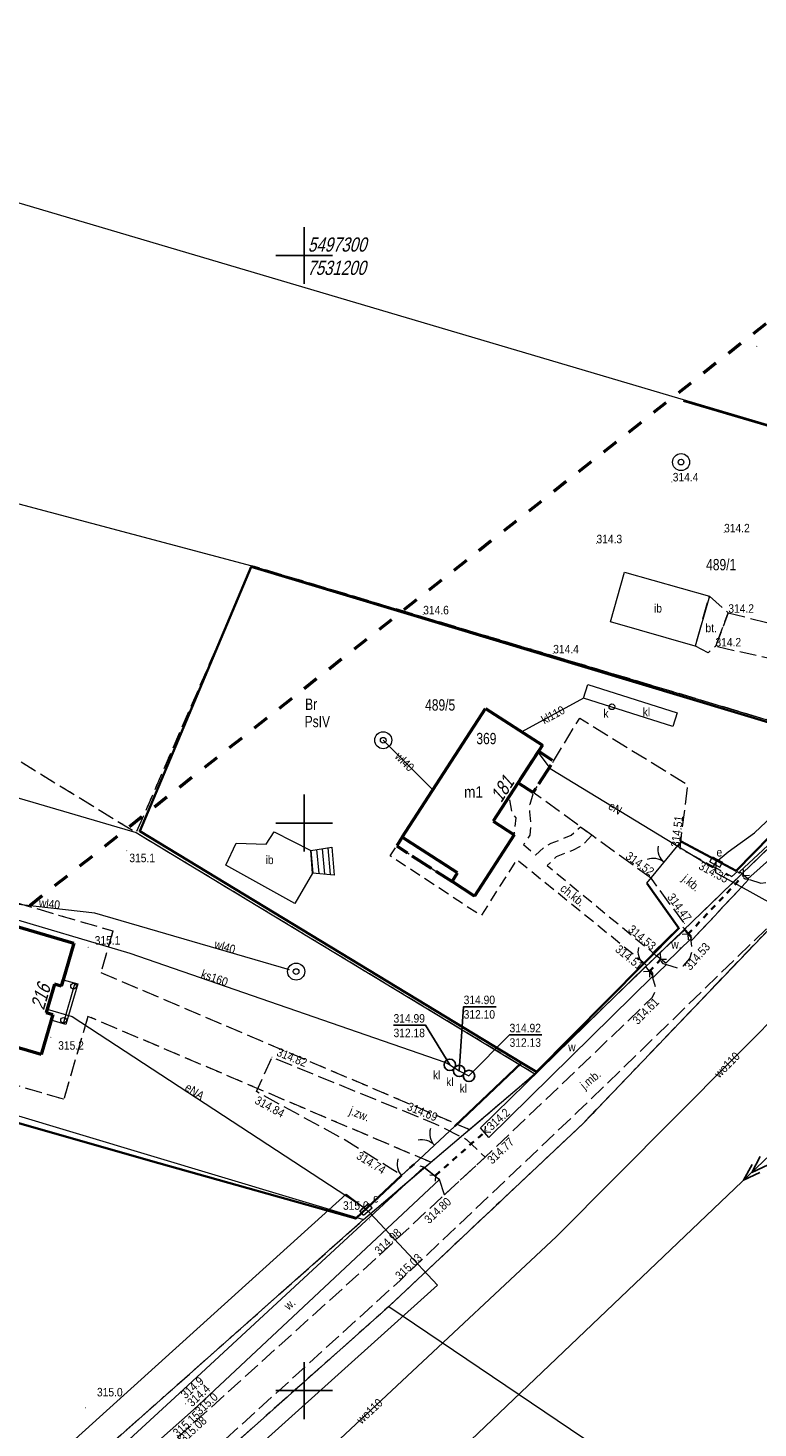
# Model space of a CAD drawing. Header units: metres. Extents: x 7523615 to 7533948, y 5492686 to 5502120.
# Tile 212 of 256: x 7531176 to 7531240, y 5497197 to 5497320. Entities that reach past the tile are written whole.
import ezdxf
from ezdxf.enums import TextEntityAlignment as Align

# ---------------------------------------------------------------- set-up
doc = ezdxf.new("R2010")
doc.units = ezdxf.units.M
for name, pattern in [('1.0_0.5', [1.5, 1, -0.5]), ('1.4_1.4', [2.8, 1.4, -1.4]), ('1.5_0.5', [2, 1.5, -0.5]), ('2.0_0.5', [2.5, 2, -0.5]), ('219-500', [0]), ('egkk-500', [2, 1.5, -0.5]), ('egug-500', [1, 0.5, -0.5]), ('otkz_500', [1, 0.5, -0.5]), ('otob_500', [0]), ('otof_500', [0]), ('suep_sn_500', [0])]:
    doc.linetypes.add(name, pattern=pattern)
doc.layers.get('0').update_dxf_attribs({"color": 2, "lineweight": 5})
doc.styles.get("Standard").update_dxf_attribs({"font": 'Working1250', "width": 0.75})
doc.linetypes.add('902-500', pattern='A,3.75,0,[1,ksztalty.shx,S=0.5,R=0,X=0,Y=0],3.75', length=7.5)

# ---------------------------------------------------------------- blocks, each defined once
blk = doc.blocks.new('203')
at = {"linetype": 'Continuous', "lineweight": 0}
h = blk.add_hatch(color=0, dxfattribs=at)
edge = h.paths.add_edge_path()
edge.add_arc((0, 0), 0.045, 0, 360)
blk = doc.blocks.new('PW01')
at = {"linetype": 'Continuous', "lineweight": 13}
h = blk.add_hatch(color=0, dxfattribs=at)
edge = h.paths.add_edge_path()
edge.add_arc((0, 0), 0.045, 0, 360)
blk = doc.blocks.new('US13')
at = {"color": 0, "linetype": 'Continuous', "lineweight": 13}
for radius in [0.75, 0.25]:
    blk.add_circle((0, 0), radius, dxfattribs=at)
blk = doc.blocks.new('SUKM')
at = {"color": 0, "linetype": 'Continuous'}
blk.add_circle((0, 0), 0.5, dxfattribs=at)
blk = doc.blocks.new('US18')
at = {"color": 0, "linetype": 'Continuous', "lineweight": 13}
for p, q in [((-0.5, -0.25), (-0.5, 0.25)), ((-0.5, 0.25), (0.5, 0.25)), ((0.5, -0.25), (0.5, 0.25)), ((-0.5, -0.25), (0.5, -0.25))]:
    blk.add_line(p, q, dxfattribs=at)
blk = doc.blocks.new('US22')
at = {"color": 0, "linetype": 'Continuous', "lineweight": 13}
blk.add_circle((0, 0), 0.25, dxfattribs=at)
blk = doc.blocks.new('OK02')
at = {"color": 0, "linetype": 'Continuous', "lineweight": 0}
for centre, start, end in [((-1.5, 0), 0, 60), ((1.5, 0), 120, 180)]:
    blk.add_arc(centre, 1.5, start, end, dxfattribs=at)
blk = doc.blocks.new('SUEP2')
at = {"color": 0, "linetype": 'Continuous'}
for p, q in [((0, 0), (6.027, 0)), ((5.027, 0), (3.527, 0.5)), ((5.027, 0), (3.527, -0.5)), ((6.027, 0), (4.527, 0.5)), ((6.027, 0), (4.527, -0.5)), ((6.027, 0), (18.027, 0)), ((17.027, 0), (15.527, 0.5)), ((17.027, 0), (15.527, -0.5)), ((18.027, 0), (16.527, 0.5)), ((18.027, 0), (16.527, -0.5))]:
    blk.add_line(p, q, dxfattribs=at)
blk = doc.blocks.new('IB05')
at = {"color": 0, "linetype": 'Continuous', "lineweight": 13}
for q in [(0.354, 0.354), (0.354, -0.354)]:
    blk.add_line((0, 0), q, dxfattribs=at)
blk = doc.blocks.new('311')
at = {"color": 0, "linetype": 'Continuous', "lineweight": 0}
blk.add_circle((0, 0), 0.25, dxfattribs=at)
blk = doc.blocks.new('OK04')
at = {"color": 0, "linetype": 'Continuous', "lineweight": 0}
blk.add_arc((1.5, 0.001), 1.5, 120, 180, dxfattribs=at)
blk = doc.blocks.new('RAMKA500K')
at = {"color": 0}
for p, q in [((0, 247.5), (0, 250)), ((0, 250), (2.5, 250)), ((397.5, 250), (400, 250)), ((400, 247.5), (400, 250)), ((0, 197.5), (0, 202.5)), ((400, 197.5), (400, 202.5)), ((0, 200), (2.5, 200)), ((397.5, 200), (400, 200)), ((0, 47.5), (0, 52.5)), ((400, 47.5), (400, 52.5)), ((0, 50), (2.5, 50)), ((397.5, 50), (400, 50)), ((0, 0), (0, 2.5)), ((400, 0), (400, 2.5)), ((0, 0), (2.5, 0)), ((397.5, 0), (400, 0))]:
    blk.add_line(p, q, dxfattribs=at)

msp = doc.modelspace()

# ---------------------------------------------------------------- linework, layer by layer
at = {"layer": '217-kontur klasyfikacyjny', "color": 7, "linetype": 'egkk-500', "lineweight": 18, "flags": 128}
for points in [[(7531195.41, 5497272.65), (7531185.22, 5497249.16)], [(7531249.76, 5497256.38), (7531195.41, 5497272.65)], [(7531154.64, 5497267.94), (7531185.22, 5497249.16)], [(7531220.31, 5497227.92), (7531249.76, 5497256.38)], [(7531185.22, 5497249.16), (7531220.31, 5497227.92)], [(7531166.88, 5497245.27), (7531183.18, 5497240.49)], [(7531183.18, 5497240.49), (7531182.11, 5497236.83)], [(7531240.94, 5497240.69), (7531224.55, 5497223.53)], [(7531182.11, 5497236.83), (7531214.55, 5497223.01)], [(7531180.98, 5497232.97), (7531178.84, 5497225.66)], [(7531211.15, 5497220.11), (7531180.98, 5497232.97)], [(7531178.84, 5497225.66), (7531162.54, 5497230.44)], [(7531214.55, 5497223.01), (7531220.31, 5497227.92)], [(7531224.55, 5497223.53), (7531207.46, 5497207.41)], [(7531205.24, 5497215.08), (7531211.15, 5497220.11)], [(7531169.35, 5497183.2), (7531205.24, 5497215.08)], [(7531207.46, 5497207.41), (7531172.27, 5497176.07)]]:
    msp.add_lwpolyline(points, dxfattribs=at)
at = {"layer": '218-kontur użytku gruntowego', "color": 7, "linetype": 'egug-500', "lineweight": 18, "flags": 128}
for points in [[(7531195.41, 5497272.65), (7531185.22, 5497249.16)], [(7531249.76, 5497256.38), (7531195.41, 5497272.65)], [(7531154.64, 5497267.94), (7531185.22, 5497249.16)], [(7531220.31, 5497227.92), (7531249.76, 5497256.38)], [(7531185.22, 5497249.16), (7531220.31, 5497227.92)], [(7531166.88, 5497245.27), (7531183.18, 5497240.49)], [(7531183.18, 5497240.49), (7531182.11, 5497236.83)], [(7531240.94, 5497240.69), (7531224.55, 5497223.53)], [(7531182.11, 5497236.83), (7531214.55, 5497223.01)], [(7531180.98, 5497232.97), (7531178.84, 5497225.66)], [(7531211.15, 5497220.11), (7531180.98, 5497232.97)], [(7531178.84, 5497225.66), (7531162.54, 5497230.44)], [(7531214.55, 5497223.01), (7531220.31, 5497227.92)], [(7531224.55, 5497223.53), (7531207.46, 5497207.41)], [(7531211.15, 5497220.11), (7531214.55, 5497223.01)], [(7531205.24, 5497215.08), (7531211.15, 5497220.11)], [(7531169.35, 5497183.2), (7531205.24, 5497215.08)], [(7531207.46, 5497207.41), (7531172.27, 5497176.07)]]:
    msp.add_lwpolyline(points, dxfattribs=at)
at = {"layer": '219-działka ewidencyjna', "color": 3, "linetype": '219-500', "lineweight": 18, "flags": 128}
for points in [[(7531170.92, 5497305.81), (7531270.89, 5497276.18)], [(7531066.96, 5497283.9), (7531185.22, 5497249.16)], [(7531163.51, 5497281.15), (7531195.41, 5497272.65)], [(7531195.41, 5497272.65), (7531249.76, 5497256.38)], [(7531220.31, 5497227.92), (7531249.76, 5497256.38)], [(7531185.22, 5497249.16), (7531220.31, 5497227.92)], [(7531240.94, 5497240.69), (7531224.55, 5497223.53)], [(7531205.24, 5497215.08), (7531220.31, 5497227.92)], [(7531173.69, 5497224.57), (7531205.24, 5497215.08)], [(7531207.46, 5497207.41), (7531224.55, 5497223.53)], [(7531169.35, 5497183.2), (7531205.24, 5497215.08)], [(7531172.27, 5497176.07), (7531207.46, 5497207.41)], [(7531207.46, 5497207.41), (7531245.12, 5497181.94)]]:
    msp.add_lwpolyline(points, dxfattribs=at)
at = {"layer": '312-budynek ewidencyjny', "color": 7, "linetype": 'CONTINUOUS', "lineweight": 50, "flags": 128}
for points in [[(7531208.64, 5497248.74), (7531215.96, 5497260.1)], [(7531215.96, 5497260.1), (7531220.97, 5497256.87)], [(7531220.97, 5497256.87), (7531216.64, 5497250.16)], [(7531216.64, 5497250.16), (7531218.48, 5497248.97)], [(7531213.51, 5497245.6), (7531208.64, 5497248.74)], [(7531218.48, 5497248.97), (7531215, 5497243.57)], [(7531213.02, 5497244.84), (7531213.51, 5497245.6)], [(7531215, 5497243.57), (7531213.02, 5497244.84)], [(7531168.24, 5497242.78), (7531179.74, 5497239.41)], [(7531179.74, 5497239.41), (7531178.8, 5497236.2)], [(7531178.8, 5497236.2), (7531178.63, 5497235.62)], [(7531178.04, 5497235.79), (7531177.31, 5497233.31)], [(7531178.63, 5497235.62), (7531178.04, 5497235.79)], [(7531177.75, 5497232.62), (7531176.87, 5497229.6)], [(7531177.31, 5497233.31), (7531177.9, 5497233.14)], [(7531177.9, 5497233.14), (7531177.75, 5497232.62)], [(7531176.87, 5497229.6), (7531173.03, 5497230.73)]]:
    msp.add_lwpolyline(points, dxfattribs=at)
at = {"layer": '352-schody', "color": 7, "linetype": 'CONTINUOUS', "lineweight": 18, "flags": 128}
msp.add_lwpolyline([(7531178.04, 5497235.79), (7531178.63, 5497235.62), (7531178.8, 5497236.2), (7531180.08, 5497235.83), (7531179.03, 5497232.25), (7531177.75, 5497232.62), (7531177.9, 5497233.14), (7531177.31, 5497233.31)], close=True, dxfattribs=at)
msp.add_lwpolyline([(7531178.04, 5497235.79), (7531178.63, 5497235.62), (7531178.8, 5497236.2), (7531180.08, 5497235.83), (7531179.03, 5497232.25), (7531177.75, 5497232.62), (7531177.9, 5497233.14), (7531177.31, 5497233.31)], close=True, dxfattribs=at)
msp.add_lwpolyline([(7531179.83, 5497235.9), (7531178.81, 5497232.31)], dxfattribs=at)
at = {"layer": 'blok - nawis', "color": 7, "linetype": '2.0_0.5', "lineweight": 50, "flags": 128}
for points in [[(7531218.83, 5497253.55), (7531220.17, 5497252.69), (7531221.96, 5497255.46), (7531220.62, 5497256.33)], [(7531208.64, 5497248.74), (7531208.15, 5497247.98), (7531213.02, 5497244.84), (7531213.51, 5497245.6)]]:
    msp.add_lwpolyline(points, close=True, dxfattribs=at)
at = {"layer": 'brama', "color": 7, "linetype": 'otob_500', "lineweight": 18, "flags": 128}
for points in [[(7531230.15, 5497244.71), (7531233.18, 5497248.36)], [(7531209.68, 5497219.94), (7531213.25, 5497223.3)]]:
    msp.add_lwpolyline(points, dxfattribs=at)
at = {"layer": 'chodnik', "color": 7, "linetype": '1.0_0.5', "lineweight": 18, "flags": 128}
msp.add_lwpolyline([(7531231.88, 5497237.53), (7531230.69, 5497236.36), (7531230.69, 5497236.76), (7531229.99, 5497237.6), (7531218.71, 5497246.77), (7531215.57, 5497241.83), (7531207.56, 5497247.11), (7531208.15, 5497247.98), (7531215, 5497243.57), (7531218.48, 5497248.97), (7531218.66, 5497250.47), (7531218.33, 5497250.8), (7531218.04, 5497252.34), (7531218.83, 5497253.55), (7531220.17, 5497252.69), (7531219.85, 5497251.63), (7531219.83, 5497250.98), (7531219.95, 5497249.77), (7531219.87, 5497248.92), (7531219.32, 5497248.1), (7531220.37, 5497247.17), (7531221.07, 5497247.82), (7531221.73, 5497248.22), (7531222.64, 5497248.56), (7531223.5, 5497248.92), (7531224.31, 5497249.67), (7531225.32, 5497248.93), (7531224.55, 5497248.09), (7531223.63, 5497247.57), (7531222.78, 5497247.27), (7531222.19, 5497247.01), (7531221.38, 5497246.27), (7531230.83, 5497238.46), (7531231.58, 5497237.62)], close=True, dxfattribs=at)
at = {"layer": 'furtka', "color": 7, "linetype": 'otof_500', "lineweight": 18, "flags": 128}
for points in [[(7531229.86, 5497237.59), (7531230.78, 5497238.58)], [(7531208.57, 5497218.95), (7531209.31, 5497219.62)]]:
    msp.add_lwpolyline(points, dxfattribs=at)
at = {"layer": 'inna budowla', "color": 7, "linetype": 'CONTINUOUS', "lineweight": 18, "flags": 128}
for points in [[(7531226.96, 5497267.71), (7531228.2, 5497272.09), (7531235.66, 5497269.97), (7531234.42, 5497265.59)], [(7531194.03, 5497248.23), (7531196.65, 5497248.13), (7531197.37, 5497249.22), (7531200.58, 5497247.58), (7531200.73, 5497245.59), (7531199.18, 5497242.9), (7531193.11, 5497246.28)]]:
    msp.add_lwpolyline(points, close=True, dxfattribs=at)
at = {"layer": 'jezdnia', "color": 7, "linetype": '1.5_0.5', "lineweight": 18, "flags": 128}
for points in [[(7531188.87, 5497195.87), (7531206.63, 5497211.92), (7531212.35, 5497217.26), (7531215.94, 5497220.56), (7531229.74, 5497233.75), (7531230.65, 5497234.67), (7531230.98, 5497235.37), (7531230.69, 5497236.36), (7531231.88, 5497237.53), (7531232.83, 5497237.25), (7531233.38, 5497237.43), (7531233.93, 5497238.07), (7531234.17, 5497238.72), (7531234.06, 5497239.61), (7531239.15, 5497245.05), (7531240.19, 5497244.69), (7531241.27, 5497244.88), (7531254.26, 5497257.24), (7531261.72, 5497263.87), (7531263.58, 5497261.71), (7531249.41, 5497248.98), (7531239.37, 5497239.4), (7531224.1, 5497224.58), (7531208.45, 5497209.71), (7531191.43, 5497194.22)], [(7531230.56, 5497245.11), (7531225.32, 5497248.93), (7531224.31, 5497249.67), (7531220.17, 5497252.69), (7531221.96, 5497255.46), (7531224.25, 5497259.25), (7531233.74, 5497253.37), (7531233.05, 5497247.76), (7531237.65, 5497245.3), (7531238.15, 5497245.72), (7531238.81, 5497245.08), (7531239.15, 5497245.05), (7531234.06, 5497239.61), (7531234.06, 5497240.05), (7531233.27, 5497240.89), (7531233.47, 5497241.14)], [(7531212.35, 5497217.26), (7531211.9, 5497218.59), (7531210.55, 5497219.67), (7531209.68, 5497219.94), (7531208.57, 5497218.95), (7531207.58, 5497219.61), (7531203.5, 5497222.13), (7531195.8, 5497226.34), (7531197.17, 5497229.37), (7531211.53, 5497223.51), (7531214.3, 5497222.13), (7531215.94, 5497220.56)]]:
    msp.add_lwpolyline(points, close=True, dxfattribs=at)
at = {"layer": 'obszar utwardzony', "color": 7, "linetype": '1.5_0.5', "lineweight": 18, "flags": 128}
for points in [[(7531237.33, 5497268.52), (7531243.18, 5497267.03), (7531248.22, 5497267.37), (7531249.76, 5497268.55), (7531257.57, 5497275.56), (7531264.4, 5497269.99), (7531264.18, 5497269.35), (7531264.67, 5497268.98), (7531264.94, 5497268.54), (7531265.74, 5497268.86), (7531266.45, 5497268.13), (7531261.72, 5497263.87), (7531260.83, 5497263.13), (7531260.27, 5497263.69), (7531260.66, 5497264.53), (7531259.79, 5497265.4), (7531259.18, 5497265.16), (7531258.37, 5497265.95), (7531257.55, 5497266.3), (7531256.62, 5497266.12), (7531251.92, 5497261.92), (7531249.59, 5497264.8), (7531245.79, 5497264.27), (7531241.23, 5497264.42), (7531236.2, 5497265.55)], [(7531235.66, 5497269.97), (7531237.33, 5497268.52), (7531236.2, 5497265.55), (7531235.56, 5497265), (7531234.42, 5497265.59)]]:
    msp.add_lwpolyline(points, close=True, dxfattribs=at)
at = {"layer": 'ogrodzenie trwałe', "color": 7, "linetype": '902-500', "lineweight": 35, "flags": 128}
for points in [[(7531233.4, 5497287.18), (7531267.77, 5497277.05), (7531261.68, 5497271.33)], [(7531230.15, 5497244.71), (7531232.99, 5497240.73), (7531220.45, 5497228.09), (7531219.14, 5497228.87), (7531185.54, 5497249.27), (7531195.35, 5497272.58), (7531246.56, 5497257.14), (7531248.56, 5497256.53), (7531238.02, 5497245.79), (7531233.18, 5497248.36)], [(7531230.15, 5497244.71), (7531232.99, 5497240.73)], [(7531232.99, 5497240.73), (7531230.78, 5497238.58)], [(7531229.86, 5497237.59), (7531220.45, 5497228.09), (7531219.14, 5497228.87)], [(7531213.25, 5497223.3), (7531219.14, 5497228.87)], [(7531160.08, 5497227.8), (7531170.04, 5497224.94), (7531187.22, 5497220.04), (7531204.55, 5497215.16), (7531208.57, 5497218.95)], [(7531209.31, 5497219.62), (7531209.68, 5497219.94)]]:
    msp.add_lwpolyline(points, dxfattribs=at)
at = {"layer": 'osadnik  szambo', "color": 7, "linetype": 'CONTINUOUS', "lineweight": 18, "flags": 128}
msp.add_lwpolyline([(7531232.82, 5497259.71), (7531232.44, 5497258.5), (7531224.59, 5497261), (7531224.97, 5497262.21)], close=True, dxfattribs=at)
at = {"layer": 'przepust', "color": 7, "linetype": 'otkz_500', "lineweight": 35, "flags": 128}
for points in [[(7531233.77, 5497240.2), (7531238.68, 5497245.39)], [(7531230.38, 5497236.92), (7531231.39, 5497238)], [(7531211.57, 5497218.96), (7531215.93, 5497222.81)]]:
    msp.add_lwpolyline(points, dxfattribs=at)
at = {"layer": 'przewód elektroenergetyczny podziemny', "color": 7, "linetype": 'CONTINUOUS', "lineweight": 18, "flags": 128}
for points in [[(7531236.26, 5497246.57), (7531237.33, 5497247.47), (7531239.62, 5497249.13), (7531244.28, 5497253.51), (7531247.57, 5497257.05), (7531262.28, 5497270.73), (7531262.98, 5497271.43)], [(7531220.56, 5497256.24), (7531221.66, 5497254.8), (7531235.98, 5497246.07), (7531236.26, 5497246.57)], [(7531347.02, 5497193.15), (7531346.9, 5497193.79), (7531346.62, 5497194.12), (7531346.3, 5497194.02), (7531346.11, 5497193.74), (7531346.2, 5497193.3), (7531346.37, 5497192.83), (7531338.42, 5497186.39), (7531330.57, 5497180.76), (7531323.63, 5497186.05), (7531299.41, 5497202.94), (7531270.4, 5497223.5), (7531267.03, 5497225.82), (7531250.87, 5497237.05), (7531244.98, 5497240.77), (7531236.23, 5497245.61), (7531236.26, 5497246.57)], [(7531177.4, 5497233.61), (7531179.58, 5497232.97), (7531205.38, 5497216.08)], [(7531116.53, 5497137.12), (7531115.86, 5497138.14), (7531116.35, 5497139.39), (7531123.32, 5497145.12), (7531135.23, 5497155.45), (7531147.45, 5497166.24), (7531162.45, 5497179.6), (7531179.86, 5497195.73), (7531203.71, 5497217.31), (7531205.44, 5497215.97)], [(7531205.44, 5497215.97), (7531205.82, 5497215.64), (7531211.74, 5497209.3), (7531193.67, 5497193.01), (7531174.96, 5497175.96), (7531193.05, 5497165.77), (7531211.92, 5497155.09), (7531238.1, 5497140.32), (7531235.51, 5497135.65), (7531234.04, 5497132.5)]]:
    msp.add_lwpolyline(points, dxfattribs=at)
at = {"layer": 'przewód elektroenergetyczny średniego napięcia', "color": 1, "linetype": 'suep_sn_500', "lineweight": 18, "flags": 128}
msp.add_lwpolyline([(7531188.31, 5497170.48), (7531251.72, 5497230.98)], dxfattribs=at)
at = {"layer": 'przewód kanalizacyjny', "color": 7, "linetype": 'CONTINUOUS', "lineweight": 18, "flags": 128}
for points in [[(7531224.59, 5497261), (7531219.16, 5497258.03)], [(7531172.86, 5497241.43), (7531173.15, 5497241.93), (7531184.66, 5497238.54), (7531212.37, 5497228.92), (7531212.82, 5497228.7), (7531213.65, 5497228.16), (7531214.51, 5497227.72)]]:
    msp.add_lwpolyline(points, dxfattribs=at)
at = {"layer": 'przewód wodociągowy', "color": 7, "linetype": 'CONTINUOUS', "lineweight": 18, "flags": 128}
for points in [[(7531389.97, 5497367.4), (7531389.4, 5497367.01), (7531379.52, 5497360.2), (7531376.65, 5497357.74), (7531376.31, 5497357.67), (7531325.73, 5497315.28), (7531281.18, 5497272.98), (7531258.67, 5497250.27), (7531222.2, 5497213.59), (7531194.1, 5497187.27)], [(7531211.33, 5497252.91), (7531206.96, 5497257.29)], [(7531198.71, 5497237.06), (7531181.58, 5497242.05), (7531172.53, 5497243.09), (7531172.11, 5497241.65)]]:
    msp.add_lwpolyline(points, dxfattribs=at)
at = {"layer": 'rzędna-Atr2', "color": 7, "flags": 128}
for points in [[(7531213.65, 5497228.16), (7531214.04, 5497233.81), (7531216.89, 5497233.81)], [(7531212.82, 5497228.7), (7531210.69, 5497232.18), (7531207.87, 5497232.18)], [(7531214.51, 5497227.72), (7531218.08, 5497231.33), (7531220.93, 5497231.33)]]:
    msp.add_lwpolyline(points, dxfattribs=at)
at = {"layer": 'rów przydrożny (poligon)', "color": 7, "linetype": 'CONTINUOUS', "lineweight": 18, "flags": 128}
for points in [[(7531238.32, 5497245.71), (7531254.05, 5497260.31), (7531259.18, 5497265.16), (7531259.79, 5497265.4), (7531260.66, 5497264.53), (7531260.27, 5497263.69), (7531255.1, 5497259.41), (7531239.05, 5497245.07)], [(7531231, 5497238.3), (7531233.46, 5497240.55), (7531234.08, 5497239.86), (7531231.83, 5497237.65)], [(7531216.26, 5497222.29), (7531215.51, 5497223.16), (7531230.04, 5497237.36), (7531230.7, 5497236.52)], [(7531211.9, 5497218.59), (7531190.28, 5497198.31), (7531162, 5497173.26), (7531161.15, 5497174.1), (7531189, 5497199.74), (7531210.55, 5497219.67)]]:
    msp.add_lwpolyline(points, close=True, dxfattribs=at)
at = {"layer": 'schody w ciągu komunikacyjnym', "color": 7, "linetype": 'CONTINUOUS', "lineweight": 18, "flags": 128}
msp.add_lwpolyline([(7531200.73, 5497245.59), (7531200.58, 5497247.58), (7531202.45, 5497247.86), (7531202.65, 5497245.42)], close=True, dxfattribs=at)
for points in [[(7531200.6, 5497247.58), (7531200.78, 5497245.59)], [(7531201.1, 5497247.66), (7531201.29, 5497245.54)], [(7531201.59, 5497247.73), (7531201.79, 5497245.5)], [(7531202.09, 5497247.81), (7531202.3, 5497245.45)]]:
    msp.add_lwpolyline(points, dxfattribs=at)
at = {"layer": 'Zakres', "color": 5, "linetype": '1.4_1.4', "lineweight": 50, "flags": 128}
msp.add_lwpolyline([(7531743.27, 5499246.67), (7531674.19, 5499075.04), (7531617.16, 5499130.01), (7531497.22, 5499019.6), (7531360.69, 5498909.88), (7531137.38, 5498723.26), (7530837.96, 5498471.05), (7530827.29, 5498468.56), (7530555.83, 5498209.93), (7530490.21, 5498246.48), (7530415.42, 5498175.93), (7530370.97, 5498140.65), (7530313.12, 5498105.37), (7530175.54, 5498113.13), (7530201.64, 5498273.29), (7530135.32, 5498299.4), (7530095.81, 5498250.01), (7529934.94, 5498278.94), (7529886.55, 5498254.6), (7529886.96, 5498227.43), (7529861.56, 5498166.05), (7529795.24, 5498157.58), (7529752.2, 5498064.45), (7529512.79, 5498134.24), (7529497.7, 5498245.62), (7529418.48, 5498260.59), (7529163.77, 5498290.23), (7529123.55, 5498137.12), (7529361.33, 5498088.44), (7529468.57, 5498017.18), (7529499.62, 5497998.73), (7529568.05, 5497998.13), (7529612.5, 5497967.79), (7529759.26, 5497962.85), (7529731.04, 5497742.01), (7529837.62, 5497773.43), (7529926.26, 5498000.98), (7530249.5, 5497965.97), (7530399.55, 5498036.46), (7530504.33, 5498041.17), (7530550.19, 5498000.25), (7530485.28, 5497939.57), (7530567.12, 5497896.53), (7530578.58, 5497865.95), (7530414.96, 5497723.67), (7530456.35, 5497670.63), (7530620.04, 5497828.68), (7530672.25, 5497834.44), (7530708.23, 5497874.66), (7530802.89, 5497949.74), (7531291.02, 5497844.85), (7531633.86, 5497783.35), (7531723.76, 5497752.95), (7531716.74, 5497689.82), (7531638.86, 5497701.8), (7531607.99, 5497651.88), (7531593.17, 5497646.23), (7531554.37, 5497551.69), (7531542.2, 5497533.11), (7531433.37, 5497444.09), (7531365.28, 5497382.71), (7531307.01, 5497340.61), (7531265.62, 5497313.74), (7531154.14, 5497225.54), (7531069.47, 5497140.17), (7531095.58, 5497066.79), (7531227.52, 5497061.86), (7531269.85, 5497013.88), (7531267.74, 5496900.28), (7531245.86, 5496824.79), (7531285.37, 5496797.98), (7531257.86, 5496726.01), (7531235.28, 5496726.72), (7531225.4, 5496699.91), (7531197.11, 5496699.88), (7531185.19, 5496624.41), (7531253.8, 5496571.67), (7531243.22, 5496477.48), (7531256.45, 5496456.49), (7531351.7, 5496436.03), (7531399.67, 5496549.62), (7531437.77, 5496640.64), (7531396.85, 5496663.92), (7531455.59, 5496799.21), (7531464.06, 5496818.26), (7531468.64, 5496848.96), (7531480.28, 5496877.18), (7531555.07, 5497002.95), (7531557.66, 5497022.17), (7531504.63, 5497031.87), (7531386.27, 5497072.44), (7531447.65, 5497179.68), (7531472.88, 5497186.56), (7531542.73, 5497165.75), (7531534.96, 5497117.77), (7531587.88, 5497105.78), (7531625.63, 5497206.32), (7531717.2, 5497165.38), (7531739.28, 5497219.08), (7531634.8, 5497264.88), (7531650.32, 5497306.51), (7531689.66, 5497342.67), (7531724.67, 5497377.51), (7531750.16, 5497383.41), (7531790.73, 5497415.16), (7531807.49, 5497435.8), (7531857.05, 5497525.94), (7531880.16, 5497531.76), (7531912.79, 5497579.21), (7531951.42, 5497582.56), (7531983.17, 5497634.77), (7532010.16, 5497686.45), (7532022.45, 5497715.67), (7532045.96, 5497826.68), (7532028.32, 5497890.18), (7532058.84, 5497978.73), (7532130.81, 5498096.73), (7532169.26, 5498228.67), (7532173.67, 5498272.59), (7532173.45, 5498329.02), (7532174.2, 5498362.37), (7532178.84, 5498457.8), (7532136.75, 5498585.56), (7532124.81, 5498799.34), (7532152.62, 5498813.57), (7532125.69, 5499032.47), (7532124.99, 5499095.27), (7532200.95, 5499066.75), (7532264.33, 5499123.02), (7532116.22, 5499183.81), (7531993.34, 5499227.79), (7531913.61, 5499254.72), (7531816.6, 5499290.94), (7531739.75, 5499297.76), (7531571.83, 5499328.1), (7531549.25, 5499297.76), (7531536.55, 5499281.53), (7531425.08, 5499226.5), (7531439.19, 5499201.8), (7531552.78, 5499254.72), (7531607.81, 5499273.77), (7531677.13, 5499271.21)], close=True, dxfattribs=at)

# ---------------------------------------------------------------- block references
at = {"layer": '203-punkt graniczny', "color": 3, "linetype": 'CONTINUOUS', "lineweight": 18}
for p in [(7531195.41, 5497272.65), (7531185.22, 5497249.16), (7531220.31, 5497227.92), (7531224.55, 5497223.53), (7531205.24, 5497215.08), (7531207.46, 5497207.41)]:
    msp.add_blockref('203', p, dxfattribs=at)
at = {"layer": '311-podpora', "color": 7, "linetype": 'CONTINUOUS', "lineweight": 18}
for p in [(7531179.71, 5497235.63), (7531178.83, 5497232.62)]:
    msp.add_blockref('311', p, dxfattribs=at)
at = {"layer": 'brama', "color": 7, "linetype": 'CONTINUOUS', "lineweight": 18}
for p, rotation in [((7531231.67, 5497246.54), 50.303), ((7531211.46, 5497221.62), 43.264)]:
    msp.add_blockref('OK02', p, dxfattribs=dict(at, rotation=rotation))
at = {"layer": 'furtka', "color": 7, "linetype": 'CONTINUOUS', "lineweight": 18}
for p, rotation in [((7531229.86, 5497237.59), 47.099), ((7531208.57, 5497218.95), 42.158)]:
    msp.add_blockref('OK04', p, dxfattribs=dict(at, rotation=rotation))
at = {"layer": 'osadnik  szambo', "color": 7, "linetype": 'CONTINUOUS', "lineweight": 18}
for p in [(7531212.82, 5497228.7), (7531213.65, 5497228.16), (7531214.51, 5497227.72)]:
    msp.add_blockref('SUKM', p, dxfattribs=at)
at = {"layer": 'pikieta naturalna', "color": 7, "linetype": 'CONTINUOUS', "lineweight": 13}
for p in [(7531239.84, 5497291.99), (7531232.36, 5497280.04), (7531236.96, 5497275.6), (7531225.73, 5497274.64), (7531210.48, 5497268.38), (7531237.33, 5497268.52), (7531221.92, 5497264.94), (7531236.2, 5497265.55), (7531184.39, 5497247.56), (7531181, 5497239.05), (7531177.71, 5497231.13), (7531216.07, 5497222.93), (7531205.74, 5497215.04), (7531189, 5497199.74), (7531180.77, 5497198.49), (7531189.57, 5497198.84), (7531190.28, 5497198.31)]:
    msp.add_blockref('PW01', p, dxfattribs=at)
at = {"layer": 'pikieta sztuczna', "color": 7, "linetype": 'CONTINUOUS', "lineweight": 13}
for p in [(7531233.05, 5497247.76), (7531230.56, 5497245.11), (7531237.65, 5497245.3), (7531233.47, 5497241.14), (7531230.83, 5497238.46), (7531229.99, 5497237.6), (7531233.38, 5497237.43), (7531230.65, 5497234.67), (7531197.17, 5497229.37), (7531195.8, 5497226.34), (7531211.53, 5497223.51), (7531215.94, 5497220.56), (7531207.58, 5497219.61), (7531212.35, 5497217.26), (7531206.63, 5497211.92), (7531208.45, 5497209.71), (7531190.91, 5497197.78)]:
    msp.add_blockref('PW01', p, dxfattribs=at)
at = {"layer": 'przepust', "color": 7, "linetype": 'CONTINUOUS', "lineweight": 35}
for p, rotation in [((7531238.68, 5497245.39), 406.588), ((7531233.77, 5497240.2), 226.588), ((7531231.39, 5497238), 406.918), ((7531230.38, 5497236.92), 226.918), ((7531215.93, 5497222.81), 401.445), ((7531211.57, 5497218.96), 221.445)]:
    msp.add_blockref('IB05', p, dxfattribs=dict(at, rotation=rotation))
at = {"layer": 'przewód elektroenergetyczny średniego napięcia', "color": 1, "linetype": 'CONTINUOUS', "lineweight": 18, "rotation": 223.655}
msp.add_blockref('SUEP2', (7531251.72, 5497230.98), dxfattribs=at)
at = {"layer": 'rzędna', "color": 7, "linetype": 'CONTINUOUS', "lineweight": 18}
for p in [(7531212.82, 5497228.7), (7531213.65, 5497228.16), (7531214.51, 5497227.72)]:
    msp.add_blockref('PW01', p, dxfattribs=at)
at = {"layer": 'studnia zwykła', "color": 7, "linetype": 'CONTINUOUS', "lineweight": 18}
for p in [(7531233.17, 5497281.79), (7531206.96, 5497257.29), (7531199.3, 5497236.91)]:
    msp.add_blockref('US13', p, dxfattribs=at)
at = {"layer": 'szafa elektroenergetyczna lub kontener', "color": 7, "linetype": 'CONTINUOUS', "lineweight": 18}
for p, rotation in [((7531236.26, 5497246.57), -29.055), ((7531205.44, 5497215.97), 39.332)]:
    msp.add_blockref('US18', p, dxfattribs=dict(at, rotation=rotation))
at = {"layer": 'Wstawianie ramki sekcyjnej z opisem', "color": 7, "linetype": 'CONTINUOUS', "lineweight": 13}
for p in [(7530800, 5497250), (7531200, 5497250), (7530800, 5497000), (7531200, 5497000)]:
    msp.add_blockref('RAMKA500K', p, dxfattribs=at)
at = {"layer": 'właz do komory lub kanału - okrągły', "color": 7, "linetype": 'CONTINUOUS', "lineweight": 18}
msp.add_blockref('US22', (7531227.09, 5497260.24), dxfattribs=at)

# ---------------------------------------------------------------- texts
at = {"layer": '209-oznaczenie konturu klasyfikacyjnego', "color": 7, "linetype": 'CONTINUOUS', "lineweight": 18, "width": 0.79}
msp.add_text('PsIV', height=1, dxfattribs=at).set_placement((7531200.05, 5497259.44), align=Align.TOP_LEFT)
at = {"layer": '210-oznaczenie konturu użytku gruntowego', "color": 7, "linetype": 'CONTINUOUS', "lineweight": 18, "width": 0.79}
msp.add_text('Br', height=1, dxfattribs=at).set_placement((7531200.09, 5497259.96))
at = {"layer": '211-numer działki ewidencyjnej', "color": 3, "linetype": 'CONTINUOUS', "lineweight": 18, "width": 0.79}
for s, p in [('489/1', (7531235.38, 5497273.26)), ('489/5', (7531210.65, 5497260.9))]:
    msp.add_text(s, height=1, dxfattribs=at).set_placement(p, align=Align.TOP_LEFT)
at = {"layer": '238-Punkt adresowy budynku', "color": 7, "linetype": 'CONTINUOUS', "lineweight": 25, "oblique": 15, "width": 0.79}
for s, rotation, p in [('181', 57.164, (7531217.95, 5497252.65)), ('216', 73.596, (7531177.41, 5497234.52))]:
    msp.add_text(s, height=1.25, rotation=rotation, dxfattribs=at).set_placement(p, align=Align.CENTER)
at = {"layer": '312-oznaczenie budynku ewidencyjnego', "color": 7, "linetype": 'CONTINUOUS', "lineweight": 18, "width": 0.79}
msp.add_text('369', height=1, dxfattribs=at).set_placement((7531215.16, 5497256.94))
at = {"layer": '312-oznaczenie budynku ewidencyjnego-Atr117', "color": 7, "width": 0.9}
msp.add_text('m1', height=1, dxfattribs=at).set_placement((7531214.91, 5497252.74), align=Align.MIDDLE_CENTER)
at = {"layer": '996-Tekst dodatkowy mały', "color": 7, "linetype": 'CONTINUOUS', "lineweight": 18, "oblique": 15, "width": 0.79}
for s, p in [('5497300', (7531200.33, 5497300.33)), ('7531200', (7531200.28, 5497298.28))]:
    msp.add_text(s, height=1.25, dxfattribs=at).set_placement(p)
at = {"layer": 'chodnik-Atr17', "color": 7, "width": 0.9}
msp.add_text('ch.kb.', height=0.75, rotation=320.891, dxfattribs=at).set_placement((7531222.46, 5497244.11))
at = {"layer": 'inna budowla-Atr17', "color": 7, "width": 0.9}
for p in [(7531230.79, 5497268.54), (7531196.61, 5497246.38)]:
    msp.add_text('ib', height=0.75, dxfattribs=at).set_placement(p)
at = {"layer": 'jezdnia-Atr17', "color": 7, "width": 0.9}
for s, rotation, p in [('j.kb.', 319.6, (7531233.2, 5497244.98)), ('j.mb.', 39.516, (7531224.68, 5497226.49)), ('j.zw.', -22.199, (7531203.91, 5497224.36))]:
    msp.add_text(s, height=0.75, rotation=rotation, dxfattribs=at).set_placement(p)
at = {"layer": 'obszar utwardzony-Atr17', "color": 7, "width": 0.9}
msp.add_text('bt.', height=0.75, dxfattribs=at).set_placement((7531235.32, 5497266.81))
at = {"layer": 'osadnik  szambo-Atr17', "color": 7, "width": 0.9}
for p in [(7531229.8, 5497259.41), (7531211.34, 5497227.43), (7531212.5, 5497226.82), (7531213.69, 5497226.24)]:
    msp.add_text('kl', height=0.75, dxfattribs=at).set_placement(p)
at = {"layer": 'pikieta naturalna-Atr2', "color": 7, "width": 0.9}
for s, p in [('314.4', (7531232.44, 5497280.09)), ('314.2', (7531236.96, 5497275.6)), ('314.3', (7531225.73, 5497274.64)), ('314.6', (7531210.48, 5497268.38)), ('314.2', (7531237.33, 5497268.52)), ('314.4', (7531221.92, 5497264.94)), ('314.2', (7531236.2, 5497265.55)), ('315.1', (7531184.62, 5497246.55)), ('315.1', (7531181.57, 5497239.29)), ('315.2', (7531178.36, 5497230.03)), ('315.0', (7531203.42, 5497215.93)), ('315.0', (7531181.77, 5497199.49))]:
    msp.add_text(s, height=0.75, dxfattribs=at).set_placement(p)
for s, rotation, p in [('314.2', 41.666, (7531216.49, 5497222.87)), ('314.4', 42.819, (7531190.14, 5497198.53))]:
    msp.add_text(s, height=0.75, rotation=rotation, dxfattribs=at).set_placement(p)
for s, rotation, p in [('314.9', 41.899, (7531189.06, 5497199.79)), ('315.0', 42.819, (7531190.32, 5497198.35))]:
    msp.add_text(s, height=0.75, rotation=rotation, dxfattribs=at).set_placement(p, align=Align.TOP_LEFT)
at = {"layer": 'pikieta sztuczna-Atr2', "color": 7, "width": 0.9}
for s, rotation, p in [('314.51', 82.988, (7531233.02, 5497247.85)), ('314.52', 323.887, (7531228.22, 5497246.93)), ('314.35', 331.863, (7531234.65, 5497245.98)), ('314.47', 306.241, (7531231.91, 5497243.46)), ('314.53', 320.428, (7531228.44, 5497240.51)), ('314.51', 320.891, (7531227.31, 5497238.75)), ('314.53', 49.325, (7531233.99, 5497236.96)), ('314.61', 45.313, (7531229.36, 5497232.19)), ('314.82', -22.199, (7531197.51, 5497229.53)), ('314.84', 331.332, (7531195.59, 5497225.34)), ('314.69', -22.199, (7531208.99, 5497224.74)), ('314.77', 43.536, (7531216.55, 5497219.9)), ('314.74', 328.299, (7531204.53, 5497220.48)), ('314.80', 43.032, (7531211, 5497214.65)), ('314.98', 43.368, (7531206.63, 5497211.92)), ('315.03', 43.536, (7531208.45, 5497209.71)), ('315.15', 42.104, (7531188.87, 5497195.87)), ('315.08', 42.288, (7531189.46, 5497195.39))]:
    msp.add_text(s, height=0.75, rotation=rotation, dxfattribs=at).set_placement(p)
at = {"layer": 'przewód elektroenergetyczny podziemny-Atr1', "color": 7, "width": 0.9}
msp.add_text('eN', height=0.75, rotation=-31.368, dxfattribs=at).set_placement((7531226.89, 5497251.61), align=Align.MIDDLE_LEFT)
msp.add_text('eNA', height=0.75, rotation=326.789, dxfattribs=at).set_placement((7531189.43, 5497226.52))
at = {"layer": 'przewód kanalizacyjny-Atr1', "color": 7, "width": 0.9}
msp.add_text('kl110', height=0.75, rotation=28.655, dxfattribs=at).set_placement((7531220.96, 5497259.01), align=Align.MIDDLE_LEFT)
msp.add_text('ks160', height=0.75, rotation=340.854, dxfattribs=at).set_placement((7531190.86, 5497236.39))
at = {"layer": 'przewód wodociągowy-Atr1', "color": 7, "width": 0.9}
msp.add_text('wl40', height=0.75, rotation=-45.067, dxfattribs=at).set_placement((7531208.19, 5497256.05), align=Align.MIDDLE_LEFT)
for rotation, p in [(353.444, (7531176.63, 5497242.62)), (343.759, (7531192.04, 5497239))]:
    msp.add_text('wl40', height=0.75, rotation=rotation, dxfattribs=at).set_placement(p)
for rotation, p in [(45.164, (7531237.21, 5497228.69)), (43.126, (7531205.76, 5497198.19))]:
    msp.add_text('wo110', height=0.75, rotation=rotation, dxfattribs=at).set_placement(p, align=Align.MIDDLE_CENTER)
at = {"layer": 'rzędna-Atr2', "color": 7, "width": 0.9}
for s, p in [('314.90', (7531214.04, 5497233.82)), ('314.99', (7531207.87, 5497232.19)), ('314.92', (7531218.08, 5497231.34))]:
    msp.add_text(s, height=0.75, dxfattribs=at).set_placement(p, align=Align.BOTTOM_LEFT)
at = {"layer": 'rzędna-Atr3', "color": 7, "width": 0.9}
for s, p in [('312.10', (7531214.04, 5497232.54)), ('312.18', (7531207.87, 5497230.91)), ('312.13', (7531218.08, 5497230.06))]:
    msp.add_text(s, height=0.75, dxfattribs=at).set_placement(p, align=Align.BOTTOM_LEFT)
at = {"layer": 'rów przydrożny (poligon)-Atr17', "color": 7, "width": 0.9}
for p in [(7531232.31, 5497238.93), (7531223.24, 5497229.89)]:
    msp.add_text('w.', height=0.75, dxfattribs=at).set_placement(p)
msp.add_text('w.', height=0.75, rotation=41.534, dxfattribs=at).set_placement((7531198.64, 5497207.04))
at = {"layer": 'szafa elektroenergetyczna lub kontener-Atr17', "color": 7, "width": 0.9}
for p in [(7531236.29, 5497247.05), (7531206.07, 5497216.57)]:
    msp.add_text('e', height=0.75, dxfattribs=at).set_placement(p)
at = {"layer": 'właz do komory lub kanału - okrągły-Atr17', "color": 7, "width": 0.9}
msp.add_text('k', height=0.75, dxfattribs=at).set_placement((7531226.34, 5497259.28))

doc.saveas('drawing.dxf')
